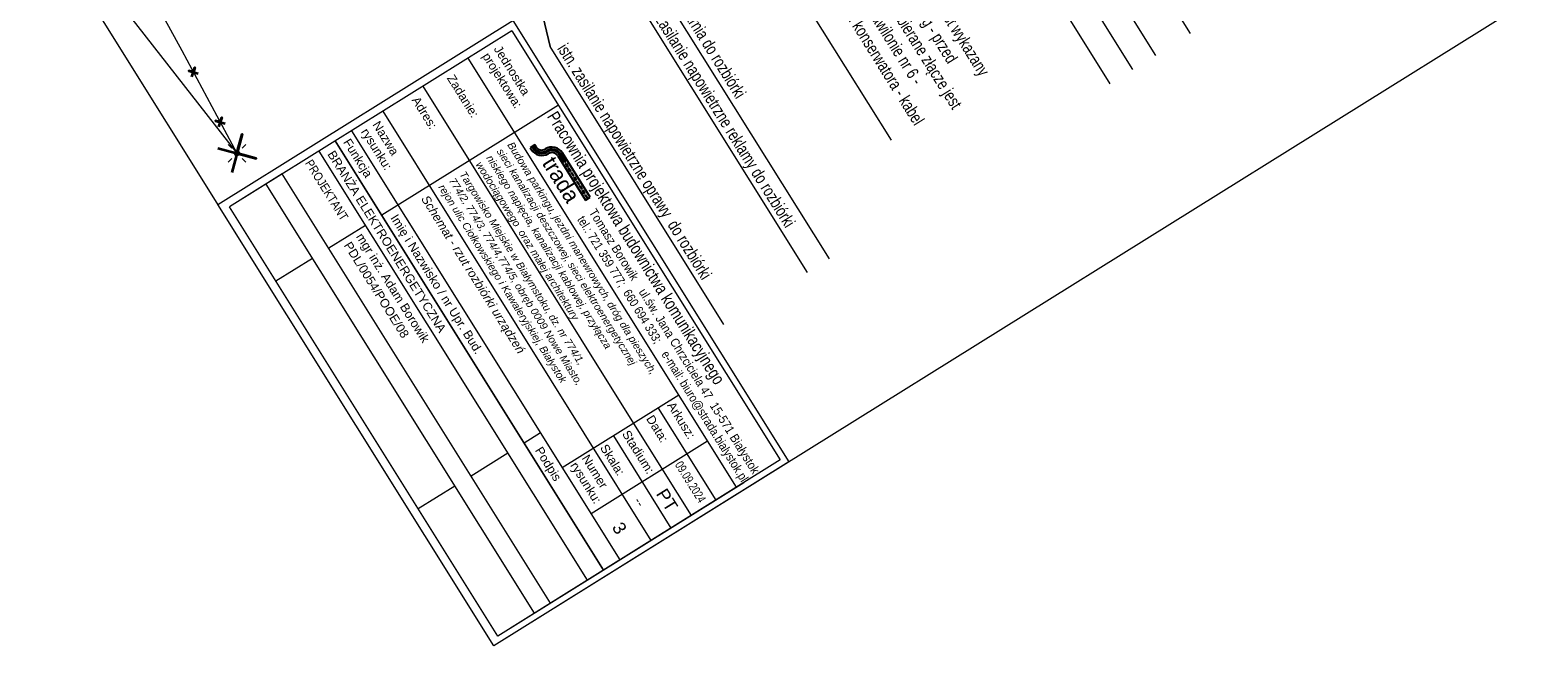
# Model space of a CAD drawing. Header units: metres. Extents: x 0 to 8443948, y 0 to 5887002.
# Tile 209 of 256: x 8443234 to 8443385, y 5886280 to 5886342. Entities that reach past the tile are written whole.
import ezdxf

# ---------------------------------------------------------------- set-up
doc = ezdxf.new("R2010")
doc.units = ezdxf.units.M
doc.header["$MEASUREMENT"] = 0
doc.set_wipeout_variables(frame=1)
doc.layers.get('0').update_dxf_attribs({"color": 250, "linetype": 'CONTINUOUS', "lineweight": 5})
for name, color, linetype, lineweight in [('!!!_STR_legenda', 7, 'CONTINUOUS', 13), ('!str zakres opracowania', 182, 'CONTINUOUS', 140), ('- ABM', 200, 'CONTINUOUS', 30)]:
    doc.layers.add(name, color=color, linetype=linetype, lineweight=lineweight)
doc.layers.add('latarnia', color=253, linetype='CONTINUOUS')
doc.layers.add('przewód elektroenergetyczny podziemny', color=253, linetype='CONTINUOUS')
doc.layers.add('tabelka', color=7, linetype='CONTINUOUS', true_color=0x999999)
doc.styles.add('Annotative', font='arial.ttf')
doc.styles.add('RAMKA', font='arial.ttf', dxfattribs={"height": 5})
doc.styles.get("Standard").update_dxf_attribs({"font": 'Working1250', "width": 0.75})
doc.styles.add('tab', font='txt')

# ---------------------------------------------------------------- blocks, each defined once
blk = doc.blocks.new('SM01')
at = {"color": 0, "linetype": 'Continuous', "lineweight": 13}
for p, q in [((-0.53, 0.531), (-0.883, 0.884)), ((0.531, 0.531), (0.884, 0.884)), ((-0.53, -0.53), (-0.883, -0.883)), ((0.531, -0.53), (0.884, -0.883))]:
    blk.add_line(p, q, dxfattribs=at)
blk.add_circle((0, 0), 0.25, dxfattribs=at)
blk = doc.blocks.new('11')
at = {"layer": 'tabelka'}
h = blk.add_hatch(color=256, dxfattribs=at)
edge = h.paths.add_edge_path()
edge.add_line((33074.72, 11441.31), (33074.93, 11441.31))
edge.add_arc((33074.93, 11442.39), 1.08, 270, 360)
edge.add_arc((33076.61, 11442.39), 0.6, 90, 180, ccw=False)
edge.add_line((33076.61, 11442.99), (33081.21, 11442.99))
edge.add_line((33081.21, 11442.99), (33081.21, 11443.47))
edge.add_line((33081.21, 11443.47), (33076.61, 11443.47))
edge.add_arc((33076.61, 11442.39), 1.08, 90, 180)
edge.add_arc((33074.93, 11442.39), 0.6, 270, 360, ccw=False)
edge.add_line((33074.93, 11441.79), (33074.72, 11441.79))
edge.add_line((33074.72, 11441.79), (33074.72, 11441.31))
h = blk.add_hatch(color=255, dxfattribs=at)
h.paths.add_polyline_path([(33076.61, 11443.17), (33077.42, 11443.17), (33077.42, 11443.21), (33076.61, 11443.21, 0.414214), (33075.79, 11442.39, -0.414214), (33074.93, 11441.53), (33074.72, 11441.53), (33074.72, 11441.49), (33074.93, 11441.49, 0.414214), (33075.83, 11442.39, -0.414214)])
h.paths.add_polyline_path([(33076.61, 11443.25), (33077.42, 11443.25), (33077.42, 11443.29), (33076.61, 11443.29, 0.414214), (33075.71, 11442.39, -0.414214), (33074.93, 11441.61), (33074.72, 11441.61), (33074.72, 11441.57), (33074.93, 11441.57, 0.414214), (33075.75, 11442.39, -0.414214)])
for points in [[(33077.88, 11443.25), (33077.58, 11443.25), (33077.58, 11443.21), (33077.88, 11443.21)], [(33078.35, 11443.25), (33078.05, 11443.25), (33078.05, 11443.21), (33078.35, 11443.21)], [(33078.81, 11443.25), (33078.51, 11443.25), (33078.51, 11443.21), (33078.81, 11443.21)], [(33079.27, 11443.25), (33078.97, 11443.25), (33078.97, 11443.21), (33079.27, 11443.21)], [(33079.74, 11443.25), (33079.44, 11443.25), (33079.44, 11443.21), (33079.74, 11443.21)], [(33080.2, 11443.25), (33079.9, 11443.25), (33079.9, 11443.21), (33080.2, 11443.21)], [(33080.66, 11443.25), (33080.36, 11443.25), (33080.36, 11443.21), (33080.66, 11443.21)], [(33081.13, 11443.25), (33080.83, 11443.25), (33080.83, 11443.21), (33081.13, 11443.21)]]:
    blk.add_hatch(color=255, dxfattribs=at).paths.add_polyline_path(points)
at = {"layer": 'tabelka', "color": 255}
for p, q in [((33077.42, 11443.29), (33077.42, 11443.25)), ((33077.42, 11443.21), (33077.42, 11443.17)), ((33077.58, 11443.25), (33077.58, 11443.21))]:
    blk.add_line(p, q, dxfattribs=at)
at = {"layer": 'tabelka'}
blk.add_lwpolyline([(33074.72, 11441.31), (33074.93, 11441.31, 0.414214), (33076.01, 11442.39, -0.414214), (33076.61, 11442.99), (33081.21, 11442.99), (33081.21, 11443.47), (33076.61, 11443.47, 0.414214), (33075.53, 11442.39, -0.414214), (33074.93, 11441.79), (33074.72, 11441.79)], format="xyb", close=True, dxfattribs=at)
at = {"layer": 'tabelka', "color": 255, "linetype": 'Continuous', "ltscale": 20, "flags": 128}
for points in [[(33077.42, 11443.29), (33076.61, 11443.29, 0.414214), (33075.71, 11442.39, -0.414214), (33074.93, 11441.61), (33074.72, 11441.61)], [(33077.42, 11443.25), (33076.61, 11443.25, 0.414214), (33075.75, 11442.39, -0.414214), (33074.93, 11441.57), (33074.72, 11441.57)], [(33077.42, 11443.21), (33076.61, 11443.21, 0.414214), (33075.79, 11442.39, -0.414214), (33074.93, 11441.53), (33074.72, 11441.53)], [(33077.42, 11443.17), (33076.61, 11443.17, 0.414214), (33075.83, 11442.39, -0.414214), (33074.93, 11441.49), (33074.72, 11441.49)]]:
    blk.add_lwpolyline(points, format="xyb", dxfattribs=at)
at = {"layer": 'tabelka', "color": 255}
for points in [[(33077.58, 11443.25), (33077.88, 11443.25), (33077.88, 11443.21), (33077.58, 11443.21)], [(33078.05, 11443.25), (33078.35, 11443.25), (33078.35, 11443.21), (33078.05, 11443.21)], [(33078.51, 11443.25), (33078.81, 11443.25), (33078.81, 11443.21), (33078.51, 11443.21)], [(33078.97, 11443.25), (33079.27, 11443.25), (33079.27, 11443.21), (33078.97, 11443.21)], [(33079.44, 11443.25), (33079.74, 11443.25), (33079.74, 11443.21), (33079.44, 11443.21)], [(33079.9, 11443.25), (33080.2, 11443.25), (33080.2, 11443.21), (33079.9, 11443.21)], [(33080.36, 11443.25), (33080.66, 11443.25), (33080.66, 11443.21), (33080.36, 11443.21)], [(33080.83, 11443.25), (33081.13, 11443.25), (33081.13, 11443.21), (33080.83, 11443.21)]]:
    blk.add_lwpolyline(points, close=True, dxfattribs=at)

msp = doc.modelspace()

# ---------------------------------------------------------------- linework, layer by layer
at = {"layer": '!!!_STR_legenda', "lineweight": 15}
msp.add_line((8443253.935, 5886324.129), (8443282.292, 5886341.833), dxfattribs=at)
msp.add_line((8443253.935, 5886324.129), (8443282.292, 5886341.833), dxfattribs=at)
at = {"layer": '- ABM', "color": 7, "linetype": 'Continuous', "lineweight": 20}
msp.add_line((8443235.489, 5886354.127), (8443254.693, 5886329.512), dxfattribs=at)
at = {"layer": '- ABM', "color": 7, "linetype": 'Continuous', "lineweight": 15}
msp.add_lwpolyline([(8443149.369, 5886489.991), (8443268.125, 5886564.134), (8443399.219, 5886354.158), (8443280.464, 5886280.015), (8443149.369, 5886489.991)], dxfattribs=at)
at = {"layer": '- ABM', "color": 7, "linetype": 'Continuous', "lineweight": 20}
for points in [[(8443350.399, 5886341.539), (8443332.833, 5886369.675), (8443333.508, 5886381.147), (8443332.833, 5886369.675), (8443332.833, 5886369.675)], [(8443346.906, 5886339.357), (8443329.462, 5886367.298), (8443326.311, 5886378.603), (8443329.462, 5886367.298), (8443329.462, 5886367.298)], [(8443344.625, 5886337.934), (8443327.181, 5886365.874), (8443325.102, 5886370.854), (8443327.181, 5886365.874), (8443327.181, 5886365.874)], [(8443342.345, 5886336.51), (8443324.901, 5886364.451), (8443322.571, 5886370.356), (8443324.901, 5886364.451), (8443324.901, 5886364.451)], [(8443320.38, 5886330.82), (8443306.541, 5886352.988), (8443285.995, 5886357.908)], [(8443303.573, 5886312.304), (8443286.129, 5886340.244), (8443282.546, 5886355.273), (8443286.129, 5886340.244), (8443286.129, 5886340.244)], [(8443314.156, 5886318.911), (8443296.712, 5886346.851), (8443287.363, 5886351.092), (8443296.712, 5886346.851), (8443296.712, 5886346.851)], [(8443311.957, 5886317.538), (8443294.512, 5886345.478), (8443286.551, 5886349.09), (8443294.512, 5886345.478), (8443294.512, 5886345.478)]]:
    msp.add_lwpolyline(points, dxfattribs=at)
at = {"layer": '- ABM', "color": 200, "linetype": 'Continuous', "lineweight": 35}
for points in [[(8443250.177, 5886337.191), (8443250.467, 5886338.148), (8443250.322, 5886337.669), (8443249.844, 5886337.814), (8443250.8, 5886337.524)], [(8443252.869, 5886332.166), (8443253.16, 5886333.123), (8443253.015, 5886332.644), (8443252.536, 5886332.79), (8443253.493, 5886332.499)], [(8443252.763, 5886330.038), (8443256.623, 5886328.986), (8443254.693, 5886329.512), (8443255.219, 5886331.442), (8443254.167, 5886327.582)]]:
    msp.add_lwpolyline(points, dxfattribs=at)
at = {"layer": 'przewód elektroenergetyczny podziemny', "color": 1, "linetype": 'Continuous', "lineweight": 18, "flags": 128}
msp.add_lwpolyline([(8443241.493, 5886354.212), (8443245.383, 5886346.772), (8443249.163, 5886339.832), (8443254.693, 5886329.512)], dxfattribs=at)

# ---------------------------------------------------------------- block references
at = {"layer": 'latarnia', "color": 253, "linetype": 'Continuous', "lineweight": 18}
msp.add_blockref('SM01', (8443254.693, 5886329.512), dxfattribs=at)

# ---------------------------------------------------------------- texts
at = {"layer": '- ABM', "color": 1, "linetype": 'Continuous', "lineweight": 35, "char_height": 1.225, "attachment_point": 1, "rotation": 301.97776}
for s, width, insert in [('{\\f@Arial Unicode MS|b0|i0|c238|p34;istn. linia kablowa oświetleniowa do rozbiórki}', 44.49287, (8443331.335, 5886367.851)), ('{\\f@Arial Unicode MS|b0|i0|c238|p34;kabel nN 0,4kV zasilajacy nie jest wykazany na mapach - nieznany przebieg - przed rozbiórką sprawdzić czy rozbierane złącze jest zasilane z ZK nr 3 przy Pawilonie nr 6 - informacja uzyskana od konserwatora - kabel do rozbiórki}', 26.3284, (8443317.035, 5886359.023)), ('{\\f@Arial Unicode MS|b0|i0|c238|p34;istn. latarnia do rozbiórki}', 16.00682, (8443298.486, 5886347.342)), ('{\\f@Arial Unicode MS|b0|i0|c238|p34;istn. zasilanie napowietrzne reklamy do rozbiórki}', 32.41559, (8443296.221, 5886345.928)), ('{\\f@Arial Unicode MS|b0|i0|c238|p34;istn. zasilanie napowietrzne oprawy  do rozbiórki}', 32.41559, (8443287.837, 5886340.694))]:
    msp.add_mtext_dynamic_manual_height_columns(s, width=width, gutter_width=12.5, heights=[0], dxfattribs=dict(at, insert=insert))

# ---------------------------------------------------------------- next in the draw order: wipeouts: each hides what was drawn before it
at = {"color": 0, "lineweight": 20}
msp.add_wipeout([(8443282.385, 5886342.849), (8443310.073, 5886298.501), (8443280.464, 5886280.015), (8443252.776, 5886324.363)], dxfattribs=at).dxf.layer = '!str zakres opracowania'

# ---------------------------------------------------------------- next in the draw order: linework, layer by layer
at = {"layer": '!!!_STR_legenda', "lineweight": 15}
for p, q in [((8443282.292, 5886341.833), (8443309.218, 5886298.705)), ((8443277.879, 5886339.078), (8443304.805, 5886295.95)), ((8443273.342, 5886336.245), (8443294.491, 5886302.37)), ((8443286.955, 5886334.364), (8443269.215, 5886323.288)), ((8443269.315, 5886333.731), (8443296.241, 5886290.603)), ((8443266.19, 5886331.78), (8443293.116, 5886288.653)), ((8443262.912, 5886329.734), (8443289.838, 5886286.606)), ((8443264.551, 5886330.757), (8443291.477, 5886287.629)), ((8443291.477, 5886287.629), (8443264.551, 5886330.757)), ((8443286.169, 5886284.315), (8443259.243, 5886327.443)), ((8443257.604, 5886326.42), (8443284.53, 5886283.292)), ((8443280.861, 5886281.001), (8443253.935, 5886324.129)), ((8443299.028, 5886305.202), (8443287.34, 5886297.905)), ((8443296.961, 5886303.912), (8443302.738, 5886294.66)), ((8443285.143, 5886301.423), (8443283.504, 5886300.4)), ((8443292.471, 5886301.108), (8443298.247, 5886291.856)), ((8443294.491, 5886302.37), (8443300.268, 5886293.117)), ((8443301.916, 5886300.576), (8443290.228, 5886293.279)), ((8443309.218, 5886298.705), (8443286.169, 5886284.315)), ((8443309.218, 5886298.705), (8443286.169, 5886284.315)), ((8443305.549, 5886296.415), (8443280.861, 5886281.001))]:
    msp.add_line(p, q, dxfattribs=at)
msp.add_lwpolyline([(8443282.385, 5886342.849), (8443310.073, 5886298.501), (8443280.464, 5886280.015), (8443252.776, 5886324.363)], close=True, dxfattribs=at)
for points in [[(8443282.292, 5886341.833), (8443253.935, 5886324.129)], [(8443259.243, 5886327.443), (8443253.935, 5886324.129)], [(8443267.575, 5886322.264), (8443263.907, 5886319.974)], [(8443262.267, 5886318.95), (8443258.599, 5886316.66)], [(8443281.865, 5886299.377), (8443278.196, 5886297.086)], [(8443276.557, 5886296.063), (8443272.888, 5886293.772)], [(8443286.169, 5886284.315), (8443280.861, 5886281.002)]]:
    msp.add_lwpolyline(points, dxfattribs=at)

# ---------------------------------------------------------------- next in the draw order: block references
at = {"layer": '!!!_STR_legenda', "lineweight": 0, "xscale": 1.139405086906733, "yscale": 1.13940496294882, "zscale": 1.139405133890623, "rotation": 301.9777552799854}
msp.add_blockref('11', (8412268.178, 5911393.062), dxfattribs=at)

# ---------------------------------------------------------------- next in the draw order: texts
at = {"layer": '!!!_STR_legenda', "lineweight": 15}
for s, height, style, width, p in [('projektowa:', 0.88394, 'RAMKA', 1, (8443279.278, 5886339.281)), ('Jednostka', 0.8839, 'RAMKA', 1, (8443280.431, 5886340.001)), ('Zadanie:', 0.8839, 'RAMKA', 1, (8443275.731, 5886337.067)), ('Adres:', 0.8839, 'RAMKA', 1, (8443272.201, 5886334.863)), ('Nazwa ', 0.8839, 'RAMKA', 1, (8443268.251, 5886332.397)), ('Pracownia projektowa budownictwa komunikacyjnego', 1.25142, 'tab', 0.8, (8443285.772, 5886333.212)), ('rysunku:', 0.8839, 'RAMKA', 1, (8443267.098, 5886331.677)), ('Funkcja', 0.8839, 'RAMKA', 1, (8443265.314, 5886330.635)), ('PROJEKTANT', 0.8839, 'RAMKA', 0.85, (8443261.49, 5886328.527)), ('Imię i Nazwisko / nr Upr. Bud.', 0.88394, 'RAMKA', 1, (8443270.059, 5886323.032)), ('tel.: 721 359 777;  660 694 333;', 0.88394, 'RAMKA', 0.85, (8443288.799, 5886322.869)), ('PDL/0054/POOE/08', 0.88394, 'Annotative', 1, (8443265.385, 5886320.271)), ('mgr inż. Adam Borowik', 0.88394, 'Annotative', 1, (8443266.606, 5886321.144)), ('e-mail: biuro@strada.bialystok.pl', 0.88394, 'RAMKA', 0.85, (8443297.254, 5886309.326)), ('Arkusz:', 0.8839, 'RAMKA', 1, (8443297.835, 5886304.191)), ('Data:', 0.8839, 'RAMKA', 1, (8443295.723, 5886302.847)), ('Stadium:', 0.8839, 'RAMKA', 1, (8443293.307, 5886301.327)), ('Podpis', 0.8839, 'RAMKA', 1, (8443284.568, 5886299.672)), ('Skala:', 0.8839, 'RAMKA', 1, (8443291.099, 5886299.926)), ('rysunku:', 0.8839, 'RAMKA', 1, (8443288.111, 5886298.159)), ('Numer', 0.8839, 'RAMKA', 1, (8443289.264, 5886298.879)), ('09.09.2024', 0.8839, 'RAMKA', 0.75, (8443298.611, 5886298.221)), ('PT', 1.2851, 'RAMKA', 1, (8443296.708, 5886295.305)), ('--', 0.9029, 'RAMKA', 1, (8443294.49, 5886294.596)), ('3', 1.285, 'RAMKA', 1, (8443292.28, 5886291.93))]:
    msp.add_text(s, height=height, rotation=301.97776, dxfattribs=dict(at, style=style, width=width)).set_placement(p)
at = {"layer": '!!!_STR_legenda', "lineweight": 30, "style": 'RAMKA', "width": 1}
msp.add_text('BRANŻA ELEKTROENERGETYCZNA', height=0.88391, rotation=301.97776, dxfattribs=at).set_placement((8443263.732, 5886329.432))
at = {"layer": '!!!_STR_legenda', "lineweight": 0, "style": 'tab', "width": 1}
msp.add_text('trada', height=1.6061, rotation=301.97776, dxfattribs=at).set_placement((8443285.259, 5886328.526))
at = {"layer": '!!!_STR_legenda', "lineweight": 15, "style": 'RAMKA', "oblique": 0.88, "width": 0.900212}
msp.add_text('Tomasz Borowik    ul.św. Jana Chrzciciela 47  15-571 Białystok', height=0.88374, rotation=301.97776, dxfattribs=at).set_placement((8443289.974, 5886323.602))
at = {"layer": '!!!_STR_legenda', "lineweight": 15, "attachment_point": 1, "rotation": 301.97776, "style": 'Annotative'}
for s, insert, char_height, width in [('{\\fArial|b0|i1|c238|p34;Budowa parkingu, jezdni manewrowych, dróg dla pieszych, sieci kanalizacji deszczowej, sieci elektroenergetycznej niskiego napięcia, kanalizacji kablowej, przyłącza wodociągowego  oraz małej architektury}', (8443282.428, 5886330.756), 0.746208, 28.79801), ('{\\fArial|b0|i1|c238|p34;Targowisko Miejskie w Białymstoku, dz. nr 774/1, 774/2, 774/3, 774/4,774/5, obręb 0009 Nowe Miasto, \\Prejon ulic Ciołkowskiego i Kawaleryjskiej, Białystok}', (8443277.62, 5886327.812), 0.746208, 25.81626), ('{\\fArial|b0|i1|c238|p34;Schemat - rzut rozbiórki urządzeń}', (8443273.897, 5886325.403), 0.88394, 28.17375)]:
    msp.add_mtext(s, dxfattribs=dict(at, insert=insert, char_height=char_height, width=width))

doc.saveas('drawing.dxf')
